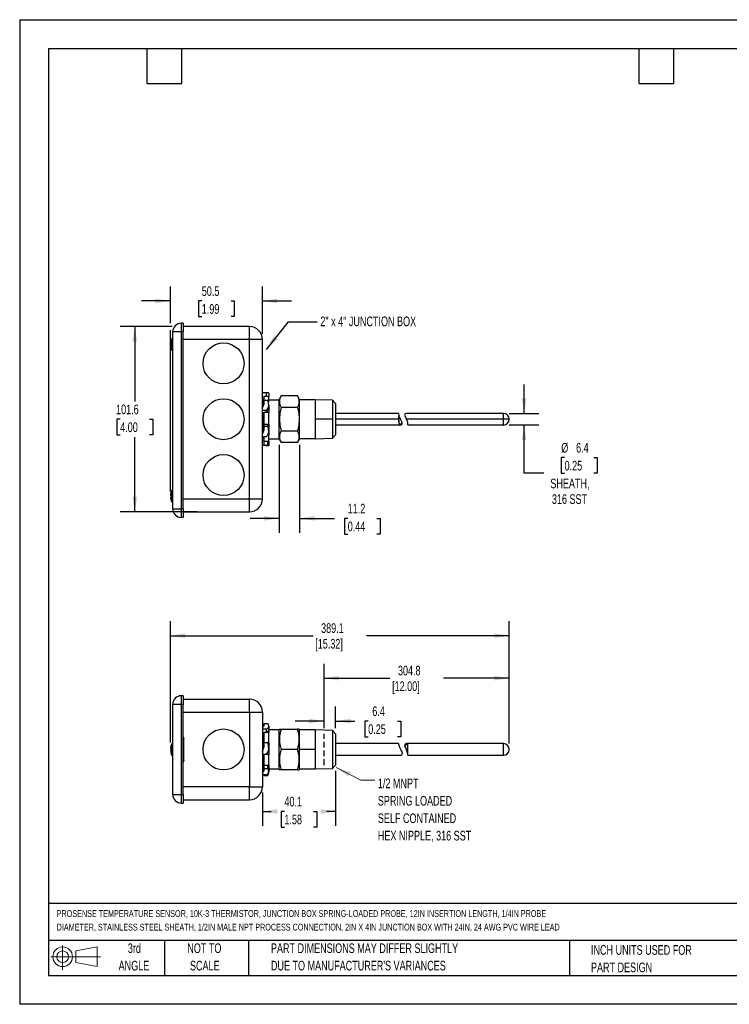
# Model space of a CAD drawing. Header units: millimetres. Extents: x 0 to 699, y 0 to 540.
# Tile 1 of 2: x 0 to 389, y 0 to 540. Entities that reach past the tile are written whole.
import ezdxf

# ---------------------------------------------------------------- set-up
doc = ezdxf.new("R2010")
doc.units = ezdxf.units.MM
doc.header["$LTSCALE"] = 2.5
doc.linetypes.add('CENTERX2', pattern=[20.32, 12.7, -2.54, 2.54, -2.54])
doc.linetypes.add('HIDDEN', pattern=[1.905, 1.27, -0.635])
doc.layers.add('DIMENSIONS', color=140, linetype='Continuous', lineweight=25)
doc.layers.add('TEXT', color=140, linetype='Continuous', lineweight=25)
doc.layers.add('HIDDEN', color=102, linetype='HIDDEN')
doc.layers.add('SLD-DEFPOINTS', color=7, linetype='Continuous')
doc.styles.add('SLDTEXTSTYLE0', font='TXT', dxfattribs={"width": 0.7})
doc.dimstyles.new('SLDDIMSTYLE0', dxfattribs={"dimtxt": 0.18, "dimasz": 8.255, "dimexe": 0, "dimexo": 0.0625, "dimgap": 0, "dimtad": 0, "dimtih": 1, "dimtoh": 1, "dimdec": 0, "dimrnd": 1e-09, "dimzin": 0, "dimdsep": 46, "dimtxsty": 'Standard', "dimsah": 1, "dimcen": 0.09, "dimadec": 0, "dimazin": 0, "dimtfac": 8.255, "dimtdec": 0, "dimtofl": 0, "dimtmove": 0, "dimatfit": 3, "dimfxl": 0, "dimfrac": 2, "dimtolj": 1, "dimtzin": 0, "dimarcsym": 0})
doc.dimstyles.new('SLDDIMSTYLE1', dxfattribs={"dimtxt": 5.39502, "dimasz": 8.255, "dimexe": 0, "dimexo": 0.0625, "dimgap": 1.348755, "dimtad": 0, "dimtih": 1, "dimtoh": 1, "dimdec": 1, "dimrnd": 1e-09, "dimzin": 12, "dimdsep": 46, "dimtxsty": 'SLDTEXTSTYLE0', "dimsah": 1, "dimcen": 0.09, "dimadec": 0, "dimazin": 3, "dimtfac": 1, "dimtdec": 1, "dimtmove": 0, "dimatfit": 0, "dimfxl": 0, "dimfrac": 2, "dimtolj": 1, "dimtzin": 12, "dimarcsym": 0})
doc.dimstyles.new('SLDDIMSTYLE2', dxfattribs={"dimtxt": 5.39502, "dimasz": 8.255, "dimexe": 0, "dimexo": 0.0625, "dimgap": 1.348755, "dimtad": 0, "dimtih": 1, "dimtoh": 1, "dimdec": 1, "dimrnd": 1e-09, "dimzin": 12, "dimdsep": 46, "dimtxsty": 'SLDTEXTSTYLE0', "dimsah": 1, "dimcen": 0.09, "dimadec": 0, "dimazin": 3, "dimtfac": 1, "dimtdec": 1, "dimtofl": 0, "dimtmove": 0, "dimatfit": 3, "dimfxl": 0, "dimfrac": 2, "dimtolj": 1, "dimtzin": 12, "dimarcsym": 0})

# ---------------------------------------------------------------- blocks, each defined once
blk = doc.blocks.new('Block11')
at = {"color": 7, "linetype": 'Continuous', "lineweight": 18}
for p, q in [((6.47, 13.28), (6.47, 0)), ((13.7, 10.42), (25.44, 12.58)), ((25.44, 12.58), (25.44, 1.83)), ((0, 7.2), (27.18, 7.2)), ((13.7, 3.99), (13.7, 10.42)), ((13.7, 3.99), (25.44, 1.83))]:
    blk.add_line(p, q, dxfattribs=at)
for radius in [5.38, 3.21]:
    blk.add_circle((6.47, 7.2), radius, dxfattribs=at)
blk = doc.blocks.new('Block12')
at = {"layer": 'SLD-DEFPOINTS'}
blk.add_blockref('Block11', (0, 0), dxfattribs=at)
blk = doc.blocks.new('SW_NOTE_0')
at = {"layer": 'TEXT', "color": 0, "linetype": 'CENTERX2', "lineweight": 18, "char_height": 3.70642, "attachment_point": 1, "style": 'SLDTEXTSTYLE0'}
for s, insert in [('PROSENSE TEMPERATURE SENSOR, 10K-3 THERMISTOR, JUNCTION BOX SPRING-LOADED PROBE, 12IN INSERTION LENGTH, 1/4IN PROBE', (0, 4.78)), ('DIAMETER, STAINLESS STEEL SHEATH, 1/2IN MALE NPT PROCESS CONNECTION, 2IN X 4IN JUNCTION BOX WITH 24IN, 24 AWG PVC WIRE LEAD', (0, -2.68))]:
    blk.add_mtext(s, dxfattribs=dict(at, insert=insert))
blk = doc.blocks.new('SW_NOTE_0_3')
at = {"layer": 'TEXT', "color": 0, "linetype": 'CENTERX2', "lineweight": 18, "char_height": 5.2917, "attachment_point": 1, "style": 'SLDTEXTSTYLE0'}
for s, insert in [('PART DIMENSIONS MAY DIFFER SLIGHTLY', (0, 6.82)), ("DUE TO MANUFACTURER'S VARIANCES", (0, -2.73))]:
    blk.add_mtext(s, dxfattribs=dict(at, insert=insert))
blk = doc.blocks.new('SW_NOTE_0_4')
at = {"layer": 'TEXT', "color": 0, "linetype": 'CENTERX2', "lineweight": 18, "char_height": 5.292, "attachment_point": 2, "style": 'SLDTEXTSTYLE0'}
for s, insert in [('NOT TO', (13.15, 6.82)), ('SCALE', (13.39, -2.73))]:
    blk.add_mtext(s, dxfattribs=dict(at, insert=insert))
blk = doc.blocks.new('SW_NOTE_0_5')
at = {"layer": 'TEXT', "color": 0, "linetype": 'CENTERX2', "lineweight": 18, "char_height": 5.292, "attachment_point": 2, "style": 'SLDTEXTSTYLE0'}
for s, insert in [('3rd', (5.79, 6.82)), ('ANGLE', (5.54, -2.73))]:
    blk.add_mtext(s, dxfattribs=dict(at, insert=insert))
blk = doc.blocks.new('SW_NOTE_0_6')
at = {"layer": 'TEXT', "color": 0, "linetype": 'CENTERX2', "lineweight": 18, "char_height": 5.2917, "attachment_point": 1, "style": 'SLDTEXTSTYLE0'}
for s, insert in [('INCH UNITS USED FOR', (0, 6.82)), ('PART DESIGN', (0, -2.73))]:
    blk.add_mtext(s, dxfattribs=dict(at, insert=insert))
blk = doc.blocks.new('_D_4')
at = {"layer": 'DIMENSIONS'}
for p, q in [((166.92, 151.43), (166.92, 163.21)), ((173.27, 151.43), (173.27, 163.21)), ((166.92, 155.27), (151.04, 155.27)), ((173.27, 155.27), (183.85, 155.27)), ((191.16, 155.27), (189.34, 155.27)), ((189.34, 155.27), (189.34, 146.69)), ((207.19, 155.27), (209, 155.27)), ((209, 155.27), (209, 146.69)), ((189.34, 146.69), (191.16, 146.69)), ((209, 146.69), (207.19, 146.69))]:
    blk.add_line(p, q, dxfattribs=at)
for points in [[(166.92, 155.27), (158.66, 156.54), (158.66, 154)], [(173.27, 155.27), (181.52, 154), (181.52, 156.54)]]:
    blk.add_solid(points, dxfattribs=at)
at = {"layer": 'DIMENSIONS', "char_height": 5.292, "attachment_point": 1, "style": 'SLDTEXTSTYLE0'}
for s, insert in [('6.4', (193.4, 163.3)), ('0.25', (191.16, 153.51))]:
    blk.add_mtext(s, dxfattribs=dict(at, insert=insert))
blk = doc.blocks.new('_D_5')
at = {"layer": 'DIMENSIONS'}
for p, q in [((166.92, 151.43), (166.92, 186.72)), ((268.52, 142.89), (268.52, 186.72)), ((166.92, 178.78), (203.05, 178.78)), ((268.52, 178.78), (232.39, 178.78))]:
    blk.add_line(p, q, dxfattribs=at)
for points in [[(166.92, 178.78), (175.17, 177.51), (175.17, 180.05)], [(268.52, 178.78), (260.26, 180.05), (260.26, 177.51)]]:
    blk.add_solid(points, dxfattribs=at)
at = {"layer": 'DIMENSIONS', "char_height": 5.292, "attachment_point": 1, "style": 'SLDTEXTSTYLE0'}
for s, insert in [('304.8', (207.46, 185.6)), ('[12.00]', (204.25, 177.03))]:
    blk.add_mtext(s, dxfattribs=dict(at, insert=insert))
blk = doc.blocks.new('_D_6')
at = {"layer": 'DIMENSIONS'}
for p, q in [((173.27, 128.01), (173.27, 97.79)), ((133.14, 116.1), (133.14, 97.79)), ((133.14, 105.73), (137.88, 105.73)), ((145.19, 105.73), (143.38, 105.73)), ((143.38, 105.73), (143.38, 97.16)), ((161.22, 105.73), (163.03, 105.73)), ((163.03, 105.73), (163.03, 97.16)), ((173.27, 105.73), (168.53, 105.73)), ((143.38, 97.16), (145.19, 97.16)), ((163.03, 97.16), (161.22, 97.16))]:
    blk.add_line(p, q, dxfattribs=at)
for points in [[(133.14, 105.73), (141.39, 104.46), (141.39, 107)], [(173.27, 105.73), (165.01, 107), (165.01, 104.46)]]:
    blk.add_solid(points, dxfattribs=at)
at = {"layer": 'DIMENSIONS', "char_height": 5.292, "attachment_point": 1, "style": 'SLDTEXTSTYLE0'}
for s, insert in [('40.1', (145.19, 113.76)), ('1.58', (145.19, 103.98))]:
    blk.add_mtext(s, dxfattribs=dict(at, insert=insert))
blk = doc.blocks.new('_D_7')
at = {"layer": 'DIMENSIONS'}
for p, q in [((82.64, 143.47), (82.64, 210)), ((268.52, 142.89), (268.52, 210)), ((82.64, 202.07), (160.91, 202.07)), ((268.52, 202.07), (190.25, 202.07))]:
    blk.add_line(p, q, dxfattribs=at)
for points in [[(82.64, 202.07), (90.89, 200.8), (90.89, 203.34)], [(268.52, 202.07), (260.26, 203.34), (260.26, 200.8)]]:
    blk.add_solid(points, dxfattribs=at)
at = {"layer": 'DIMENSIONS', "char_height": 5.292, "attachment_point": 1, "style": 'SLDTEXTSTYLE0'}
for s, insert in [('389.1', (165.32, 208.89)), ('[15.32]', (162.11, 200.31))]:
    blk.add_mtext(s, dxfattribs=dict(at, insert=insert))
blk = doc.blocks.new('SW_NOTE_0_7')
at = {"layer": 'TEXT', "color": 0, "linetype": 'CENTERX2', "lineweight": 18, "attachment_point": 1, "style": 'SLDTEXTSTYLE0'}
for s, insert, char_height in [('1/2 MNPT', (1.65, 0.98), 5.292), ('SPRING LOADED', (1.65, -8.58), 5.2917), ('SELF CONTAINED', (1.65, -18.13), 5.2917), ('HEX NIPPLE, 316 SST', (1.65, -27.69), 5.2917)]:
    blk.add_mtext(s, dxfattribs=dict(at, insert=insert, char_height=char_height))
blk = doc.blocks.new('_D_8')
at = {"layer": 'DIMENSIONS'}
for p, q in [((276.72, 323.93), (276.72, 339.8)), ((268.52, 323.93), (284.66, 323.93)), ((268.52, 317.58), (284.66, 317.58)), ((276.72, 291.13), (276.72, 317.58)), ((298.85, 299.71), (297.04, 299.71)), ((297.04, 299.71), (297.04, 291.13)), ((314.88, 299.71), (316.69, 299.71)), ((316.69, 299.71), (316.69, 291.13)), ((287.43, 291.13), (276.72, 291.13)), ((297.04, 291.13), (298.85, 291.13)), ((316.69, 291.13), (314.88, 291.13))]:
    blk.add_line(p, q, dxfattribs=at)
for points in [[(276.72, 323.93), (277.99, 332.18), (275.45, 332.18)], [(276.72, 317.58), (275.45, 309.32), (277.99, 309.32)]]:
    blk.add_solid(points, dxfattribs=at)
at = {"layer": 'DIMENSIONS', "char_height": 5.292, "attachment_point": 1, "style": 'SLDTEXTSTYLE0'}
for s, insert in [('%%c', (297.02, 307.74)), ('6.4', (305.16, 307.74)), ('0.25', (298.85, 297.95)), ('SHEATH,', (291.05, 288.17)), ('316 SST', (291.89, 279.6))]:
    blk.add_mtext(s, dxfattribs=dict(at, insert=insert))
blk = doc.blocks.new('_D_9')
at = {"layer": 'DIMENSIONS'}
for p, q in [((142.28, 306.72), (142.28, 258.45)), ((153.46, 306.72), (153.46, 258.45)), ((142.28, 266.39), (126.41, 266.39)), ((153.46, 266.39), (172.6, 266.39)), ((179.91, 266.39), (178.1, 266.39)), ((178.1, 266.39), (178.1, 257.81)), ((195.94, 266.39), (197.75, 266.39)), ((197.75, 266.39), (197.75, 257.81)), ((178.1, 257.81), (179.91, 257.81)), ((197.75, 257.81), (195.94, 257.81))]:
    blk.add_line(p, q, dxfattribs=at)
for points in [[(142.28, 266.39), (134.03, 267.66), (134.03, 265.12)], [(153.46, 266.39), (161.71, 265.12), (161.71, 267.66)]]:
    blk.add_solid(points, dxfattribs=at)
at = {"layer": 'DIMENSIONS', "char_height": 5.292, "attachment_point": 1, "style": 'SLDTEXTSTYLE0'}
for s, insert in [('11.2', (179.91, 274.42)), ('0.44', (179.91, 264.64))]:
    blk.add_mtext(s, dxfattribs=dict(at, insert=insert))
blk = doc.blocks.new('_D_10')
at = {"layer": 'DIMENSIONS'}
for p, q in [((83.61, 371.55), (55.2, 371.55)), ((63.14, 371.55), (63.14, 330.53)), ((55.13, 320.75), (53.31, 320.75)), ((53.31, 320.75), (53.31, 312.18)), ((71.16, 320.75), (72.97, 320.75)), ((72.97, 320.75), (72.97, 312.18)), ((53.31, 312.18), (55.13, 312.18)), ((63.14, 269.95), (63.14, 310.97)), ((72.97, 312.18), (71.16, 312.18)), ((97.39, 269.95), (55.2, 269.95))]:
    blk.add_line(p, q, dxfattribs=at)
for points in [[(63.14, 371.55), (61.87, 363.3), (64.41, 363.3)], [(63.14, 269.95), (64.41, 278.21), (61.87, 278.21)]]:
    blk.add_solid(points, dxfattribs=at)
at = {"layer": 'DIMENSIONS', "char_height": 5.292, "attachment_point": 1, "style": 'SLDTEXTSTYLE0'}
for s, insert in [('101.6', (52.88, 328.78)), ('4.00', (55.13, 319))]:
    blk.add_mtext(s, dxfattribs=dict(at, insert=insert))
blk = doc.blocks.new('_D_11')
at = {"layer": 'DIMENSIONS'}
for p, q in [((82.64, 373.46), (82.64, 393.52)), ((133.14, 367.61), (133.14, 393.52)), ((82.64, 385.58), (66.76, 385.58)), ((99.87, 385.58), (98.06, 385.58)), ((98.06, 385.58), (98.06, 377.01)), ((115.9, 385.58), (117.72, 385.58)), ((117.72, 385.58), (117.72, 377.01)), ((133.14, 385.58), (149.01, 385.58)), ((98.06, 377.01), (99.87, 377.01)), ((117.72, 377.01), (115.9, 377.01)), ((82.64, 281.19), (82.64, 369.65))]:
    blk.add_line(p, q, dxfattribs=at)
for points in [[(82.64, 385.58), (74.38, 386.85), (74.38, 384.31)], [(133.14, 385.58), (141.39, 384.31), (141.39, 386.85)]]:
    blk.add_solid(points, dxfattribs=at)
at = {"layer": 'DIMENSIONS', "char_height": 5.292, "attachment_point": 1, "style": 'SLDTEXTSTYLE0'}
for s, insert in [('50.5', (99.87, 393.61)), ('1.99', (99.87, 383.83))]:
    blk.add_mtext(s, dxfattribs=dict(at, insert=insert))

msp = doc.modelspace()

# ---------------------------------------------------------------- linework, layer by layer
at = {"color": 7, "linetype": 'Continuous'}
for p, q in [((0.01, 539.76), (0.01, 0.01)), ((0.01, 539.76), (698.51, 539.76)), ((698.51, 0.01), (0.01, 0.01))]:
    msp.add_line(p, q, dxfattribs=at)
for p, q in [((89.58, 373.33), (88.69, 373.33)), ((88.69, 368.63), (88.69, 373.33)), ((89.58, 373.33), (89.58, 368.63)), ((88.69, 368.63), (83.99, 368.63)), ((83.99, 271.6), (83.99, 368.63)), ((89.58, 368.63), (88.69, 368.63)), ((88.69, 271.6), (88.69, 368.63)), ((126.03, 371.55), (89.58, 371.55)), ((89.58, 271.6), (89.58, 368.63)), ((126.03, 364.44), (126.03, 371.55)), ((82.64, 362.22), (83.23, 362.22)), ((83.23, 364.54), (83.23, 364.6)), ((83.23, 364.54), (83.23, 362.22)), ((83.23, 361.65), (83.23, 362.22)), ((83.23, 361.07), (83.23, 361.65)), ((83.23, 361.65), (83.99, 361.65)), ((126.03, 364.44), (89.58, 364.44)), ((133.14, 364.44), (126.03, 364.44)), ((126.03, 277.06), (126.03, 364.44)), ((133.14, 277.06), (133.14, 364.44)), ((83.23, 361.07), (82.64, 361.07)), ((83.23, 361.07), (83.23, 358.75)), ((83.23, 358.69), (83.23, 358.75)), ((135.2, 335.23), (133.14, 335.23)), ((135.2, 335.23), (135.2, 333.13)), ((136.57, 335.11), (136.57, 333.13)), ((134.1, 332.81), (133.14, 332.81)), ((134.1, 332.64), (133.14, 332.75)), ((133.7, 331.42), (133.14, 331.4)), ((133.7, 328.27), (133.7, 331.42)), ((133.7, 331.42), (134.1, 331.42)), ((135.2, 333.13), (134.1, 333.13)), ((134.1, 331.22), (134.1, 333.13)), ((134.1, 331.22), (136.11, 331.22)), ((134.1, 329.24), (134.1, 331.22)), ((136.57, 333.13), (135.2, 333.13)), ((136.57, 330.09), (136.39, 330.09)), ((136.39, 330.09), (136.57, 330.09)), ((136.57, 330.09), (136.57, 333.13)), ((136.57, 331.42), (142.28, 331.42)), ((136.57, 330.09), (136.57, 330.09)), ((143.42, 333.58), (142.28, 331.61)), ((142.28, 320.75), (142.28, 331.61)), ((152.32, 333.58), (143.42, 333.58)), ((153.46, 331.61), (152.32, 333.58)), ((153.46, 320.75), (153.46, 331.61)), ((162.04, 331.42), (153.46, 331.42)), ((171.49, 331.12), (162.04, 331.42)), ((162.04, 331.42), (162.04, 320.75)), ((173.27, 329.29), (171.49, 331.12)), ((171.49, 331.12), (171.49, 320.75)), ((173.27, 329.29), (173.27, 312.21)), ((133.14, 326.94), (134.1, 329.24)), ((135.2, 325.61), (133.14, 325.61)), ((134.1, 324.31), (133.14, 324.31)), ((133.7, 320.75), (133.7, 324.31)), ((135.2, 324.49), (134.1, 324.49)), ((134.1, 317.97), (134.1, 324.49)), ((135.2, 325.61), (135.2, 324.49)), ((136.57, 324.49), (135.2, 324.49)), ((136.57, 328.41), (136.57, 328.23)), ((136.57, 328.23), (136.57, 327.1)), ((136.57, 327.1), (136.57, 324.49)), ((136.57, 317.97), (136.57, 324.49)), ((152.32, 327.17), (143.42, 327.17)), ((207.81, 323.93), (173.27, 323.93)), ((265.34, 323.93), (212.11, 323.93)), ((265.34, 320.75), (265.34, 323.93)), ((133.7, 320.75), (133.14, 320.75)), ((133.7, 315.04), (133.7, 320.75)), ((142.28, 309.89), (142.28, 320.75)), ((142.43, 320.75), (142.28, 320.75)), ((153.46, 320.75), (153.31, 320.75)), ((153.46, 309.89), (153.46, 320.75)), ((162.04, 320.75), (162.04, 310.08)), ((171.49, 320.75), (162.04, 320.75)), ((171.49, 320.75), (171.49, 310.38)), ((207.81, 320.75), (173.27, 320.75)), ((208.06, 322.64), (207.94, 323)), ((209.74, 318.51), (209.69, 318.87)), ((265.34, 320.75), (212.11, 320.75)), ((268.52, 320.75), (265.34, 320.75)), ((265.34, 317.58), (265.34, 320.75)), ((134.1, 316.06), (133.14, 313.65)), ((133.14, 312.52), (134.1, 314.92)), ((134.1, 317.97), (136.11, 317.97)), ((134.1, 316.99), (134.1, 317.97)), ((134.1, 316.99), (136.11, 316.99)), ((134.1, 314.92), (134.1, 316.99)), ((136.11, 316.99), (136.11, 317.97)), ((136.11, 317.97), (136.57, 317.97)), ((136.57, 317.97), (136.57, 315.04)), ((136.57, 315.04), (136.57, 314.06)), ((136.57, 314.06), (136.57, 313.87)), ((136.57, 313.87), (136.57, 312.11)), ((143.42, 314.34), (152.32, 314.34)), ((173.27, 317.58), (208.94, 317.58)), ((212.85, 317.58), (265.34, 317.58)), ((135.2, 311.13), (133.14, 311.13)), ((133.14, 310.1), (133.7, 310.08)), ((134.1, 308.86), (133.14, 308.76)), ((133.7, 310.08), (133.7, 311.13)), ((133.7, 310.08), (134.1, 310.08)), ((134.1, 308.63), (134.1, 311.13)), ((134.1, 308.63), (136.11, 308.63)), ((134.1, 306.52), (134.1, 308.63)), ((136.04, 312.11), (136.57, 312.11)), ((136.57, 312.11), (136.04, 312.11)), ((136.11, 308.63), (136.57, 308.63)), ((136.11, 306.52), (136.11, 308.63)), ((136.57, 312.11), (136.57, 312.11)), ((136.57, 308.63), (136.57, 312.11)), ((136.57, 310.08), (142.28, 310.08)), ((136.57, 308.63), (136.57, 308.51)), ((136.57, 308.51), (136.57, 306.4)), ((142.28, 309.89), (143.42, 307.92)), ((152.32, 307.92), (143.42, 307.92)), ((152.32, 307.92), (153.46, 309.89)), ((162.04, 310.08), (153.46, 310.08)), ((162.04, 310.08), (171.49, 310.38)), ((171.49, 310.38), (173.27, 312.21)), ((133.14, 306.33), (134.1, 306.44)), ((135.2, 306.27), (133.14, 306.27)), ((134.1, 306.52), (136.11, 306.52)), ((134.1, 306.44), (134.1, 306.52)), ((136.57, 306.4), (136.57, 306.39)), ((83.23, 281.54), (83.23, 281.49)), ((83.23, 281.49), (83.23, 279.16)), ((82.64, 279.16), (83.23, 279.16)), ((83.23, 278.02), (82.64, 278.02)), ((83.23, 279.16), (83.23, 278.59)), ((83.23, 278.59), (83.99, 278.59)), ((83.23, 278.59), (83.23, 278.02)), ((83.23, 278.02), (83.23, 275.69)), ((83.23, 275.69), (83.23, 275.63)), ((89.58, 277.06), (126.03, 277.06)), ((126.03, 277.06), (133.14, 277.06)), ((126.03, 269.95), (126.03, 277.06)), ((83.99, 271.6), (88.69, 271.6)), ((89.58, 271.6), (88.69, 271.6)), ((88.69, 266.9), (88.69, 271.6)), ((89.58, 271.6), (89.58, 266.9)), ((89.58, 269.95), (126.03, 269.95)), ((89.58, 266.9), (88.69, 266.9)), ((88.69, 164.42), (88.69, 169.12)), ((89.58, 169.12), (88.69, 169.12)), ((89.58, 169.12), (89.58, 164.42)), ((88.69, 164.42), (83.99, 164.42)), ((83.99, 115.02), (83.99, 164.42)), ((88.69, 115.02), (88.69, 164.42)), ((89.58, 164.42), (88.69, 164.42)), ((89.58, 167.28), (126.03, 167.28)), ((89.58, 115.02), (89.58, 164.42)), ((126.03, 160.17), (126.03, 167.28)), ((89.58, 160.17), (126.03, 160.17)), ((126.03, 160.17), (126.03, 119.27)), ((126.03, 160.17), (133.14, 160.17)), ((133.14, 160.17), (133.14, 119.27)), ((134.1, 153.64), (133.14, 153.64)), ((133.14, 151.61), (134.1, 152.88)), ((134.1, 153.98), (136.11, 153.98)), ((134.1, 152.88), (134.1, 153.98)), ((136.57, 152.43), (136.57, 152.33)), ((136.57, 152.33), (136.57, 150.46)), ((89.96, 145.99), (89.96, 145.75)), ((89.96, 133.69), (89.96, 145.75)), ((135.2, 150.88), (133.14, 150.88)), ((134.1, 148.74), (133.14, 148.74)), ((133.7, 140.11), (133.7, 148.74)), ((135.2, 149.02), (134.1, 149.02)), ((134.1, 143.59), (134.1, 149.02)), ((135.2, 150.88), (135.2, 149.02)), ((136.57, 149.02), (135.2, 149.02)), ((136.57, 150.46), (136.57, 149.02)), ((142.28, 150.39), (136.57, 150.39)), ((136.57, 143.51), (136.57, 149.02)), ((142.43, 150.83), (142.28, 150.58)), ((142.28, 128.86), (142.28, 150.58)), ((142.43, 150.83), (143.42, 150.83)), ((143.42, 150.83), (152.32, 150.83)), ((153.31, 150.83), (152.32, 150.83)), ((153.46, 150.58), (153.31, 150.83)), ((153.46, 128.86), (153.46, 150.58)), ((162.04, 150.39), (153.46, 150.39)), ((162.04, 150.39), (162.04, 139.72)), ((171.49, 150.09), (162.04, 150.39)), ((173.27, 148.26), (171.49, 150.09)), ((171.49, 150.09), (171.49, 129.35)), ((173.27, 148.26), (173.27, 131.18)), ((83.23, 142.67), (83.23, 142.62)), ((83.23, 142.62), (83.23, 140.29)), ((133.14, 138.53), (134.1, 141.26)), ((134.1, 141.26), (134.1, 143.59)), ((134.1, 143.59), (136.11, 143.59)), ((136.57, 143.51), (136.13, 143.51)), ((136.13, 143.51), (136.57, 143.51)), ((136.57, 143.51), (136.57, 140.28)), ((136.57, 143.51), (136.57, 143.51)), ((207.81, 142.89), (173.27, 142.89)), ((211.23, 141.61), (211.12, 141.96)), ((265.34, 142.89), (212.11, 142.89)), ((265.34, 136.54), (265.34, 142.89)), ((82.64, 140.29), (83.23, 140.29)), ((83.23, 139.15), (82.64, 139.15)), ((83.23, 140.29), (83.23, 139.15)), ((83.23, 139.15), (83.23, 136.82)), ((83.23, 136.82), (83.23, 136.77)), ((135.2, 136.97), (133.14, 136.97)), ((134.1, 136.87), (133.14, 136.87)), ((133.7, 129.53), (133.7, 136.87)), ((135.2, 136.89), (134.1, 136.89)), ((134.1, 131.12), (134.1, 136.89)), ((135.2, 136.97), (135.2, 136.89)), ((136.57, 136.89), (135.2, 136.89)), ((136.57, 140.28), (136.57, 140.06)), ((136.57, 140.06), (136.57, 139.98)), ((136.57, 139.98), (136.57, 136.89)), ((136.57, 131.12), (136.57, 136.89)), ((152.32, 139.72), (143.42, 139.72)), ((162.04, 139.72), (153.46, 139.72)), ((162.04, 139.72), (162.04, 129.05)), ((173.27, 136.54), (208.93, 136.54)), ((212.92, 137.47), (212.86, 137.83)), ((212.86, 136.54), (265.34, 136.54)), ((89.96, 133.69), (89.96, 133.45)), ((134.1, 130.14), (133.14, 128.69)), ((134.1, 131.12), (136.11, 131.12)), ((134.1, 129.33), (134.1, 131.12)), ((136.11, 131.12), (136.57, 131.12)), ((136.11, 129.33), (136.11, 131.12)), ((136.57, 131.12), (136.57, 129.35)), ((173.27, 131.18), (171.49, 129.35)), ((133.14, 129.07), (133.38, 129.06)), ((133.14, 126.64), (134.1, 128.09)), ((135.2, 125.8), (133.14, 125.8)), ((134.1, 129.33), (136.11, 129.33)), ((134.1, 128.09), (134.1, 129.33)), ((134.1, 125.46), (134.1, 125.8)), ((134.1, 125.46), (136.11, 125.46)), ((136.11, 125.46), (136.11, 126.47)), ((136.47, 127.02), (136.57, 127.02)), ((136.57, 129.35), (136.57, 127.57)), ((136.57, 129.05), (142.28, 129.05)), ((136.57, 127.57), (136.57, 127.45)), ((136.57, 127.02), (136.57, 127.01)), ((142.28, 128.86), (142.43, 128.61)), ((143.42, 128.61), (142.44, 128.61)), ((152.32, 128.61), (143.42, 128.61)), ((152.32, 128.61), (153.3, 128.61)), ((153.31, 128.61), (153.46, 128.86)), ((153.46, 129.05), (162.04, 129.05)), ((162.04, 129.05), (171.49, 129.35)), ((126.03, 119.27), (89.58, 119.27)), ((126.03, 119.27), (133.14, 119.27)), ((126.03, 112.16), (126.03, 119.27)), ((83.99, 115.02), (88.69, 115.02)), ((88.69, 110.32), (88.69, 115.02)), ((88.69, 115.02), (89.58, 115.02)), ((89.58, 115.02), (89.58, 110.32)), ((88.69, 110.32), (89.58, 110.32)), ((89.58, 112.16), (126.03, 112.16))]:
    msp.add_line(p, q)
at = {"flags": 128}
for points in [[(143.42, 327.17), (142.7, 324.02), (142.43, 320.75)], [(152.32, 327.17), (153.04, 324.02), (153.31, 320.75)], [(207.81, 323.89), (207.81, 323.91), (207.82, 323.61), (207.94, 323), (207.94, 323)], [(142.43, 320.75), (142.69, 317.54), (143.42, 314.34)], [(153.31, 320.75), (153.05, 317.54), (152.32, 314.34)], [(207.81, 320.75), (207.81, 319.61), (207.9, 318.7), (208.13, 318.06), (208.51, 317.69), (209.01, 317.58), (209.29, 317.66), (209.53, 317.87), (209.72, 318.36), (209.74, 318.51)], [(207.85, 320.75), (207.87, 319.89), (207.98, 319.12), (208.2, 318.56), (208.53, 318.21), (208.97, 318.08), (209.43, 318.3), (209.65, 318.73), (209.69, 318.87)], [(209.69, 318.87), (209.55, 319.38), (209.26, 320.08), (208.86, 320.9), (208.39, 321.84), (208.09, 322.56), (208.05, 322.67)], [(212.85, 317.59), (212.85, 317.58), (212.9, 317.79), (212.93, 318.33), (212.8, 319.11), (212.51, 319.91), (212.11, 320.75)], [(83.23, 142.62), (82.84, 141.5), (82.64, 140.29)], [(207.81, 142.89), (207.81, 142.68), (207.9, 142.14), (208.13, 141.4), (208.51, 140.58), (209.01, 139.57), (209.3, 138.97), (209.53, 138.39), (209.72, 137.64), (209.74, 137.47)], [(212.92, 137.47), (212.93, 137.95), (212.88, 138.8), (212.85, 139.85), (212.9, 140.87), (212.93, 141.77), (212.8, 142.44), (212.51, 142.78), (212.11, 142.89)], [(212.91, 141.25), (212.79, 141.86), (212.54, 142.23), (212.18, 142.38), (212.11, 142.39)], [(82.64, 139.15), (82.83, 137.98), (83.23, 136.82)], [(212.86, 136.57), (212.85, 136.55), (212.9, 136.8), (212.93, 137.36), (212.92, 137.47)], [(212.86, 137.83), (212.89, 138), (212.91, 138.31)]]:
    msp.add_lwpolyline(points, dxfattribs=at)
for centre in [(111.8, 351.36), (111.8, 320.75), (111.8, 290.14), (111.8, 139.72)]:
    msp.add_circle(centre, 11.24)
for centre, radius, start, end in [((88.69, 368.63), 4.7, 90, 180), ((126.03, 364.44), 7.11, 0, 90), ((89.7, 361.65), 7.09, 155.8668, 175.3759), ((83.7, 364.39), 0.508, 54.8726, 155.4565), ((89.7, 361.65), 7.09, 184.6241, 204.1332), ((83.7, 358.9), 0.508, 204.5435, 305.1274), ((135.35, 328.97), 6.27, 78.7889, 91.4028), ((126.35, 328.19), 10.22, 1.2639, 17.2476), ((148.27, 330.37), 5.81, 146.4991, 213.5009), ((147.47, 330.37), 5.81, 326.4991, 33.5009), ((133.05, 328.4), 3.52, 307.5282, 357.2194), ((133.05, 327.27), 3.52, 307.5282, 357.2194), ((212.17, 322.85), 1.06, 92.9211, 171.9443), ((265.34, 320.75), 3.18, 0, 90), ((217.18, 321.32), 9.39, 169.7419, 183.4985), ((213.79, 321.04), 5.95, 164.4416, 182.8069), ((222.04, 326.49), 11.47, 197.7438, 210.0305), ((265.34, 320.75), 3.18, 270, 0), ((132.84, 314.02), 3.73, 309.1579, 357.6317), ((125.45, 314.81), 11.12, 1.1979, 16.5309), ((125.45, 313.83), 11.12, 1.1979, 16.5309), ((148.27, 311.13), 5.81, 146.4991, 213.5009), ((147.47, 311.13), 5.81, 326.4991, 33.5009), ((136.1, 307.7), 0.93, 59.8208, 89.3665), ((135.35, 312.54), 6.27, 268.5972, 281.2111), ((136.1, 305.59), 0.93, 59.8208, 89.3665), ((89.7, 278.59), 7.09, 155.8668, 175.3759), ((83.7, 281.33), 0.508, 54.8726, 155.4565), ((89.7, 278.59), 7.09, 184.6241, 204.1332), ((83.7, 275.84), 0.508, 204.5435, 305.1274), ((126.03, 277.06), 7.11, 270, 0), ((88.69, 271.6), 4.7, 180, 270), ((88.69, 164.42), 4.7, 90, 180), ((126.03, 160.17), 7.11, 0, 90), ((134.65, 152.77), 1.96, 286.0181, 346.9722), ((133.15, 152.26), 3.42, 2.8365, 30.0916), ((88.81, 145.99), 1.14, 0, 48.1897), ((88.95, 145.71), 1.01, 308.554, 2.2141), ((134.65, 150.9), 1.96, 286.0181, 346.9722), ((158.77, 145.28), 16.33, 160.1019, 199.8981), ((136.97, 145.28), 16.33, 340.1019, 19.8981), ((83.7, 142.46), 0.508, 54.8726, 155.4565), ((122.5, 140.02), 14.07, 1.0355, 14.6824), ((212.25, 141.75), 1.16, 97.0169, 169.1531), ((212.29, 141.31), 1.09, 99.0914, 164.1822), ((190.06, 130.68), 23.83, 16.3332, 27.2856), ((265.34, 139.72), 3.18, 0, 90), ((83.7, 136.98), 0.508, 204.5435, 305.1274), ((132.15, 140.17), 4.42, 313.6025, 358.5823), ((132.15, 140.09), 4.42, 313.6025, 358.5823), ((158.77, 134.16), 16.33, 160.1019, 199.8981), ((136.97, 134.16), 16.33, 340.1019, 19.8981), ((208.92, 137.4), 0.825, 270.5589, 5.3706), ((265.34, 139.72), 3.18, 270, 0), ((88.91, 133.71), 1.05, 358.6535, 50.418), ((88.81, 133.45), 1.14, 311.8103, 0), ((132.25, 129.18), 4.32, 2.337, 26.7039), ((134.44, 127.82), 2.16, 290.4391, 350.0537), ((132.25, 127.39), 4.32, 2.337, 26.7039), ((133.15, 127.18), 3.42, 329.9084, 357.1635), ((126.03, 119.27), 7.11, 270, 0), ((88.69, 115.02), 4.7, 180, 270)]:
    msp.add_arc(centre, radius, start, end)
msp.add_solid([(173.6, 129.9), (180.33, 124.94), (181.5, 127.19)])
at = {"layer": 'HIDDEN'}
msp.add_line((166.92, 131.18), (166.92, 148.26), dxfattribs=at)
at = {"layer": 'TEXT'}
for p, q in [((15.87, 523.88), (682.62, 523.88)), ((15.87, 523.88), (15.87, 15.87)), ((69.85, 504.82), (69.85, 523.88)), ((88.9, 504.82), (88.9, 523.88)), ((339.72, 504.82), (339.72, 523.88)), ((358.77, 504.82), (358.77, 523.88)), ((69.85, 504.82), (88.9, 504.82)), ((339.72, 504.82), (358.77, 504.82)), ((682.62, 55.32), (15.87, 55.32)), ((682.62, 34.92), (15.87, 34.92)), ((79.37, 34.92), (79.37, 15.87)), ((125.53, 34.92), (125.53, 15.87)), ((301.62, 34.92), (301.62, 15.87)), ((15.87, 15.87), (682.62, 15.87))]:
    msp.add_line(p, q, dxfattribs=at)
at = {"layer": 'TEXT', "linetype": 'CENTERX2', "lineweight": 18, "flags": 128}
msp.add_lwpolyline([(194.8, 122.8), (187.15, 122.8), (173.6, 129.9)], dxfattribs=at)

# ---------------------------------------------------------------- block references
at = {"layer": 'SLD-DEFPOINTS'}
msp.add_blockref('Block12', (17.09, 18.88), dxfattribs=at)
at = {"layer": 'TEXT', "linetype": 'CENTERX2', "lineweight": 18}
for name, p in [('SW_NOTE_0_7', (194.8, 122.8)), ('SW_NOTE_0', (20.28, 46.84)), ('SW_NOTE_0_5', (57.12, 26.59)), ('SW_NOTE_0_4', (88.14, 26.59)), ('SW_NOTE_0_3', (137.8, 26.59)), ('SW_NOTE_0_6', (313.32, 25.62))]:
    msp.add_blockref(name, p, dxfattribs=at)

# ---------------------------------------------------------------- texts
at = {"layer": 'TEXT', "linetype": 'CENTERX2', "lineweight": 18, "insert": (164.91, 377.03), "char_height": 5.2917, "attachment_point": 1, "style": 'SLDTEXTSTYLE0'}
msp.add_mtext('2" x 4" JUNCTION BOX', dxfattribs=at)

# ---------------------------------------------------------------- dimensions: what is measured, and where the dimension line sits
at = {"layer": 'DIMENSIONS'}
for base, p1, p2, picture, middle in [((82.64, 385.58), (133.14, 364.44), (82.64, 278.02), '_D_11', (107.89, 385.58)), ((153.46, 266.39), (142.28, 309.89), (153.46, 309.89), '_D_9', (187.92, 266.39)), ((166.9174, 155.2677), (173.2699, 148.2564), (166.9174, 148.2564), '_D_4', (199.1724, 155.2677))]:
    dim = msp.add_linear_dim(base=base, p1=p1, p2=p2, dimstyle='SLDDIMSTYLE1', dxfattribs=at)
    dim.commit()
    dim.dimension.update_dxf_attribs({"geometry": picture, "text_midpoint": middle, "dimtype": 160})
for base, p1, p2, angle, picture, middle in [((63.14, 269.95), (86.78, 371.55), (100.56, 269.95), 90, '_D_10', (63.14, 320.75)), ((133.14, 105.73), (173.27, 131.18), (133.14, 119.27), 0, '_D_6', (153.2, 105.73))]:
    dim = msp.add_linear_dim(base=base, p1=p1, p2=p2, angle=angle, dimstyle='SLDDIMSTYLE2', dxfattribs=at)
    dim.commit()
    dim.dimension.update_dxf_attribs({"geometry": picture, "text_midpoint": middle, "dimtype": 160})
dim = msp.add_linear_dim(base=(276.72422007, 317.57621119), p1=(265.34486442, 323.92621119), p2=(265.34486442, 317.57621119), angle=90, text='%%c<>\\PSHEATH,\\P316 SST', dimstyle='SLDDIMSTYLE1', dxfattribs=at)
dim.commit()
dim.dimension.update_dxf_attribs({"geometry": '_D_8', "text_midpoint": (276.72422007, 291.13180711), "dimtype": 160})
for base, p1, p2, text, picture, middle in [((268.52, 202.07), (82.64, 140.29), (268.52, 139.72), '389.1\\P[15.32]', '_D_7', (175.58, 202.07)), ((166.92, 178.78), (268.52, 139.72), (166.92, 148.26), '304.8\\P[12.00]', '_D_5', (217.72, 178.78))]:
    dim = msp.add_linear_dim(base=base, p1=p1, p2=p2, text=text, dimstyle='SLDDIMSTYLE2', dxfattribs=at)
    dim.commit()
    dim.dimension.update_dxf_attribs({"geometry": picture, "text_midpoint": middle, "dimtype": 160})

# ---------------------------------------------------------------- leaders
at = {"layer": 'TEXT', "linetype": 'CENTERX2', "lineweight": 18}
msp.add_leader([(135.3, 358.99), (147.35, 374.05), (163.22, 374.05)], dimstyle='SLDDIMSTYLE0', dxfattribs=at)

doc.saveas('drawing.dxf')
